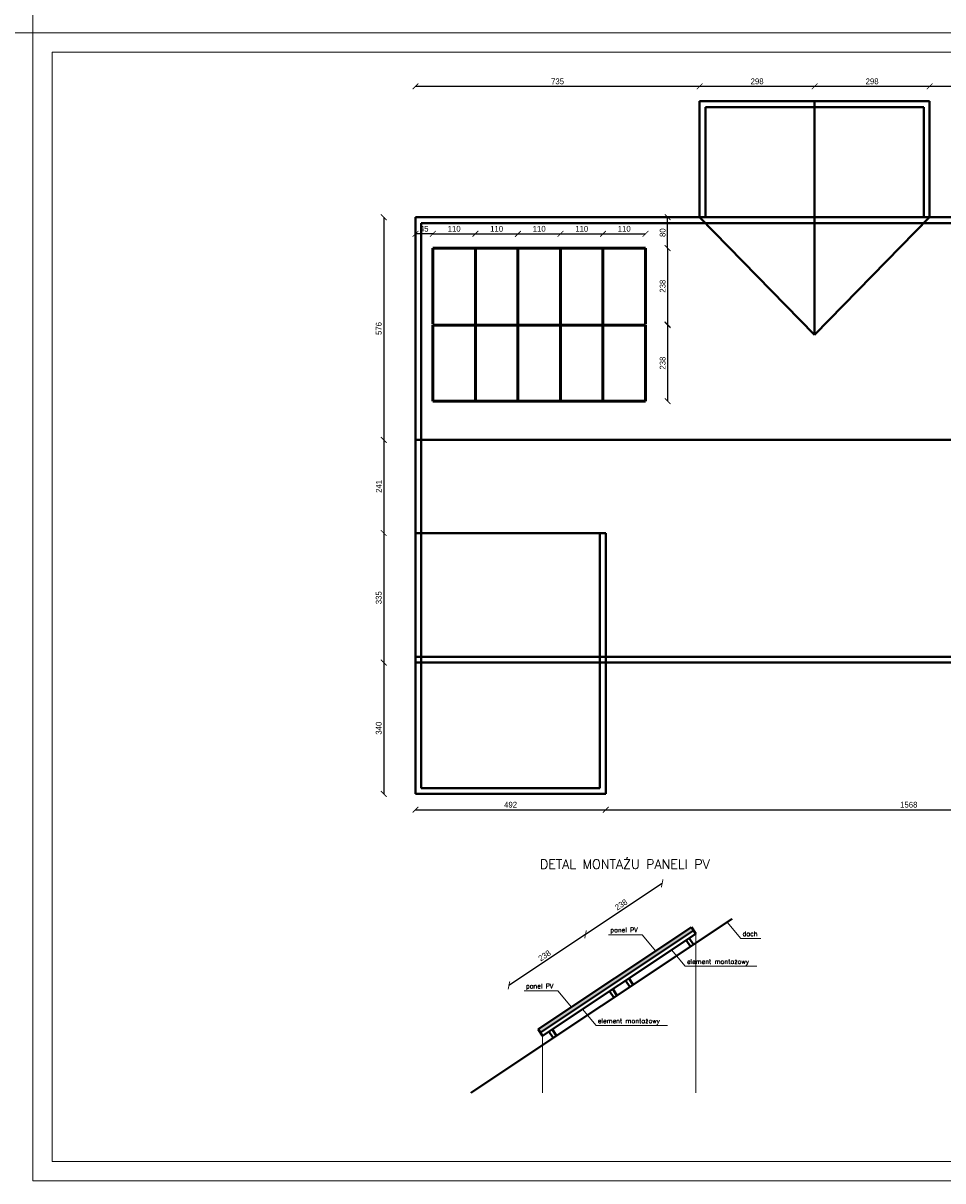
# Model space of a CAD drawing. Header units: millimetres. Extents: x 0 to 152651, y 46550 to 81081.
# Tile 21 of 109: x 124456 to 126835, y 75141 to 78136. Entities that reach past the tile are written whole.
import ezdxf

# ---------------------------------------------------------------- set-up
doc = ezdxf.new("R2010")
doc.units = ezdxf.units.MM
for name, color, linetype, lineweight in [('cienka', 3, 'Continuous', 18), ('gruba', 1, 'Continuous', 40), ('stolarka', 2, 'Continuous', 50), ('wymiary', 252, 'Continuous', 15)]:
    doc.layers.add(name, color=color, linetype=linetype, lineweight=lineweight)
doc.styles.add('ROMANS1', font='romans.shx', dxfattribs={"height": 15})
doc.styles.get("Standard").update_dxf_attribs({"font": 'GOTHIC.TTF'})
doc.dimstyles.new('secemin', dxfattribs={"dimtxt": 15, "dimasz": 15, "dimexe": 1.25, "dimexo": 0.625, "dimgap": 5, "dimtad": 1, "dimdec": 0, "dimtxsty": 'Standard', "dimblk": 'ARCHTICK', "dimcen": 0, "dimse1": 1, "dimse2": 1, "dimclrt": 256, "dimadec": 0, "dimazin": 0, "dimtfac": 1, "dimtdec": 0, "dimtmove": 0, "dimatfit": 3, "dimfxl": 1, "dimtfillclr": 250, "dimarcsym": 1})

# ---------------------------------------------------------------- blocks, each defined once
blk = doc.blocks.new('_ArchTick')
at = {"color": 0, "linetype": 'ByBlock', "const_width": 0.15}
blk.add_lwpolyline([(-0.5, -0.5), (0.5, 0.5)], dxfattribs=at)
blk = doc.blocks.new('*D1079')
at = {"layer": 'Defpoints', "color": 0, "transparency": 16777216}
for p in [(125471, 76142.4), (125963, 76142.4), (125963, 76101.6)]:
    blk.add_point(p, dxfattribs=at)
at = {"layer": 'wymiary', "color": 0, "lineweight": -2, "transparency": 16777216}
blk.add_line((125471, 76101.6), (125963, 76101.6), dxfattribs=at)
at = {"layer": 'wymiary', "color": 0, "lineweight": -2, "transparency": 16777216, "xscale": 15, "yscale": 15, "zscale": 15, "rotation": 180}
blk.add_blockref('_ArchTick', (125471, 76101.6), dxfattribs=at)
at = {"layer": 'wymiary', "color": 0, "lineweight": -2, "transparency": 16777216, "xscale": 15, "yscale": 15, "zscale": 15}
blk.add_blockref('_ArchTick', (125963, 76101.6), dxfattribs=at)
at = {"layer": 'wymiary', "transparency": 16777216, "insert": (125717, 76114.4), "char_height": 15, "attachment_point": 5}
blk.add_mtext('492', dxfattribs=at)
blk = doc.blocks.new('*D1080')
at = {"layer": 'Defpoints', "color": 0, "transparency": 16777216}
for p in [(127531, 76482.4), (125963, 76142.4), (127531, 76101.6)]:
    blk.add_point(p, dxfattribs=at)
at = {"layer": 'wymiary', "color": 0, "lineweight": -2, "transparency": 16777216}
blk.add_line((125963, 76101.6), (127531, 76101.6), dxfattribs=at)
at = {"layer": 'wymiary', "color": 0, "lineweight": -2, "transparency": 16777216, "xscale": 15, "yscale": 15, "zscale": 15, "rotation": 180}
blk.add_blockref('_ArchTick', (125963, 76101.6), dxfattribs=at)
at = {"layer": 'wymiary', "color": 0, "lineweight": -2, "transparency": 16777216, "xscale": 15, "yscale": 15, "zscale": 15}
blk.add_blockref('_ArchTick', (127531, 76101.6), dxfattribs=at)
at = {"layer": 'wymiary', "transparency": 16777216, "insert": (126747, 76114.4), "char_height": 15, "attachment_point": 5}
blk.add_mtext('1568', dxfattribs=at)
blk = doc.blocks.new('*D1081')
at = {"layer": 'Defpoints', "color": 0, "transparency": 16777216}
for p in [(125963, 76482.4), (127650.1, 76482.4), (125963, 76142.4)]:
    blk.add_point(p, dxfattribs=at)
at = {"layer": 'wymiary', "color": 0, "lineweight": -2, "transparency": 16777216}
blk.add_line((127650.1, 76142.4), (127650.1, 76482.4), dxfattribs=at)
at = {"layer": 'wymiary', "color": 0, "lineweight": -2, "transparency": 16777216, "xscale": 15, "yscale": 15, "zscale": 15}
for p, rotation in [((127650.1, 76482.4), 90), ((127650.1, 76142.4), 270)]:
    blk.add_blockref('_ArchTick', p, dxfattribs=dict(at, rotation=rotation))
at = {"layer": 'wymiary', "transparency": 16777216, "insert": (127637.3, 76312.4), "char_height": 15, "attachment_point": 5, "rotation": 90}
blk.add_mtext('340', dxfattribs=at)
blk = doc.blocks.new('*D1082')
at = {"layer": 'Defpoints', "color": 0, "transparency": 16777216}
for p in [(127531, 77058.4), (127650.1, 77058.4), (125963, 76482.4)]:
    blk.add_point(p, dxfattribs=at)
at = {"layer": 'wymiary', "color": 0, "lineweight": -2, "transparency": 16777216}
blk.add_line((127650.1, 76482.4), (127650.1, 77058.4), dxfattribs=at)
at = {"layer": 'wymiary', "color": 0, "lineweight": -2, "transparency": 16777216, "xscale": 15, "yscale": 15, "zscale": 15}
for p, rotation in [((127650.1, 77058.4), 90), ((127650.1, 76482.4), 270)]:
    blk.add_blockref('_ArchTick', p, dxfattribs=dict(at, rotation=rotation))
at = {"layer": 'wymiary', "transparency": 16777216, "insert": (127637.3, 76770.4), "char_height": 15, "attachment_point": 5, "rotation": 90}
blk.add_mtext('576', dxfattribs=at)
blk = doc.blocks.new('*D1084')
at = {"layer": 'Defpoints', "color": 0, "transparency": 16777216}
for p in [(126801, 77934.4), (127650.1, 77934.4), (127531, 77634.4)]:
    blk.add_point(p, dxfattribs=at)
at = {"layer": 'wymiary', "color": 0, "lineweight": -2, "transparency": 16777216}
blk.add_line((127650.1, 77634.4), (127650.1, 77934.4), dxfattribs=at)
at = {"layer": 'wymiary', "color": 0, "lineweight": -2, "transparency": 16777216, "xscale": 15, "yscale": 15, "zscale": 15}
for p, rotation in [((127650.1, 77934.4), 90), ((127650.1, 77634.4), 270)]:
    blk.add_blockref('_ArchTick', p, dxfattribs=dict(at, rotation=rotation))
at = {"layer": 'wymiary', "transparency": 16777216, "insert": (127637.3, 77784.4), "char_height": 15, "attachment_point": 5, "rotation": 90}
blk.add_mtext('300', dxfattribs=at)
blk = doc.blocks.new('*D1085')
at = {"layer": 'Defpoints', "color": 0, "transparency": 16777216}
for p in [(126801, 77972.9), (126801, 77634.4), (127531, 77634.4)]:
    blk.add_point(p, dxfattribs=at)
at = {"layer": 'wymiary', "color": 0, "lineweight": -2, "transparency": 16777216}
blk.add_line((127531, 77972.9), (126801, 77972.9), dxfattribs=at)
at = {"layer": 'wymiary', "color": 0, "lineweight": -2, "transparency": 16777216, "xscale": 15, "yscale": 15, "zscale": 15, "rotation": 180}
blk.add_blockref('_ArchTick', (126801, 77972.9), dxfattribs=at)
at = {"layer": 'wymiary', "color": 0, "lineweight": -2, "transparency": 16777216, "xscale": 15, "yscale": 15, "zscale": 15}
blk.add_blockref('_ArchTick', (127531, 77972.9), dxfattribs=at)
at = {"layer": 'wymiary', "transparency": 16777216, "insert": (127166, 77985.8), "char_height": 15, "attachment_point": 5}
blk.add_mtext('730', dxfattribs=at)
blk = doc.blocks.new('*D1086')
at = {"layer": 'Defpoints', "color": 0, "transparency": 16777216}
for p in [(126503.5, 77972.9), (126503.5, 77934.4), (126801, 77634.4)]:
    blk.add_point(p, dxfattribs=at)
at = {"layer": 'wymiary', "color": 0, "lineweight": -2, "transparency": 16777216}
blk.add_line((126801, 77972.9), (126503.5, 77972.9), dxfattribs=at)
at = {"layer": 'wymiary', "color": 0, "lineweight": -2, "transparency": 16777216, "xscale": 15, "yscale": 15, "zscale": 15, "rotation": 180}
blk.add_blockref('_ArchTick', (126503.5, 77972.9), dxfattribs=at)
at = {"layer": 'wymiary', "color": 0, "lineweight": -2, "transparency": 16777216, "xscale": 15, "yscale": 15, "zscale": 15}
blk.add_blockref('_ArchTick', (126801, 77972.9), dxfattribs=at)
at = {"layer": 'wymiary', "transparency": 16777216, "insert": (126652.2, 77985.8), "char_height": 15, "attachment_point": 5}
blk.add_mtext('298', dxfattribs=at)
blk = doc.blocks.new('*D1087')
at = {"layer": 'Defpoints', "color": 0, "transparency": 16777216}
for p in [(126206, 77972.9), (126206, 77934.4), (126503.5, 77934.4)]:
    blk.add_point(p, dxfattribs=at)
at = {"layer": 'wymiary', "color": 0, "lineweight": -2, "transparency": 16777216}
blk.add_line((126503.5, 77972.9), (126206, 77972.9), dxfattribs=at)
at = {"layer": 'wymiary', "color": 0, "lineweight": -2, "transparency": 16777216, "xscale": 15, "yscale": 15, "zscale": 15, "rotation": 180}
blk.add_blockref('_ArchTick', (126206, 77972.9), dxfattribs=at)
at = {"layer": 'wymiary', "color": 0, "lineweight": -2, "transparency": 16777216, "xscale": 15, "yscale": 15, "zscale": 15}
blk.add_blockref('_ArchTick', (126503.5, 77972.9), dxfattribs=at)
at = {"layer": 'wymiary', "transparency": 16777216, "insert": (126354.7, 77985.8), "char_height": 15, "attachment_point": 5}
blk.add_mtext('298', dxfattribs=at)
blk = doc.blocks.new('*D1088')
at = {"layer": 'Defpoints', "color": 0, "transparency": 16777216}
for p in [(125471, 77972.9), (126206, 77934.4), (125471, 77634.4)]:
    blk.add_point(p, dxfattribs=at)
at = {"layer": 'wymiary', "color": 0, "lineweight": -2, "transparency": 16777216}
blk.add_line((126206, 77972.9), (125471, 77972.9), dxfattribs=at)
at = {"layer": 'wymiary', "color": 0, "lineweight": -2, "transparency": 16777216, "xscale": 15, "yscale": 15, "zscale": 15, "rotation": 180}
blk.add_blockref('_ArchTick', (125471, 77972.9), dxfattribs=at)
at = {"layer": 'wymiary', "color": 0, "lineweight": -2, "transparency": 16777216, "xscale": 15, "yscale": 15, "zscale": 15}
blk.add_blockref('_ArchTick', (126206, 77972.9), dxfattribs=at)
at = {"layer": 'wymiary', "transparency": 16777216, "insert": (125838.5, 77985.8), "char_height": 15, "attachment_point": 5}
blk.add_mtext('735', dxfattribs=at)
blk = doc.blocks.new('*D1026')
at = {"layer": 'Defpoints', "color": 0, "transparency": 16777216}
for p in [(125428.9, 77634.4), (125388.8, 77058.4), (125428.9, 77058.4)]:
    blk.add_point(p, dxfattribs=at)
at = {"layer": 'wymiary', "color": 0, "lineweight": -2, "transparency": 16777216}
blk.add_line((125388.8, 77634.4), (125388.8, 77058.4), dxfattribs=at)
at = {"layer": 'wymiary', "color": 0, "lineweight": -2, "transparency": 16777216, "xscale": 15, "yscale": 15, "zscale": 15}
for p, rotation in [((125388.8, 77634.4), 90), ((125388.8, 77058.4), 270)]:
    blk.add_blockref('_ArchTick', p, dxfattribs=dict(at, rotation=rotation))
at = {"layer": 'wymiary', "transparency": 16777216, "insert": (125375.9, 77346.4), "char_height": 15, "attachment_point": 5, "rotation": 90}
blk.add_mtext('576', dxfattribs=at)
blk = doc.blocks.new('*D1027')
at = {"layer": 'Defpoints', "color": 0, "transparency": 16777216}
for p in [(125428.9, 77058.4), (125388.8, 76817.4), (125428.9, 76817.4)]:
    blk.add_point(p, dxfattribs=at)
at = {"layer": 'wymiary', "color": 0, "lineweight": -2, "transparency": 16777216}
blk.add_line((125388.8, 77058.4), (125388.8, 76817.4), dxfattribs=at)
at = {"layer": 'wymiary', "color": 0, "lineweight": -2, "transparency": 16777216, "xscale": 15, "yscale": 15, "zscale": 15}
for p, rotation in [((125388.8, 77058.4), 90), ((125388.8, 76817.4), 270)]:
    blk.add_blockref('_ArchTick', p, dxfattribs=dict(at, rotation=rotation))
at = {"layer": 'wymiary', "transparency": 16777216, "insert": (125376.1, 76937.9), "char_height": 15, "attachment_point": 5, "rotation": 90}
blk.add_mtext('241', dxfattribs=at)
blk = doc.blocks.new('*D1028')
at = {"layer": 'Defpoints', "color": 0, "transparency": 16777216}
for p in [(125428.9, 76817.4), (125388.8, 76482.4), (125428.9, 76482.4)]:
    blk.add_point(p, dxfattribs=at)
at = {"layer": 'wymiary', "color": 0, "lineweight": -2, "transparency": 16777216}
blk.add_line((125388.8, 76817.4), (125388.8, 76482.4), dxfattribs=at)
at = {"layer": 'wymiary', "color": 0, "lineweight": -2, "transparency": 16777216, "xscale": 15, "yscale": 15, "zscale": 15}
for p, rotation in [((125388.8, 76817.4), 90), ((125388.8, 76482.4), 270)]:
    blk.add_blockref('_ArchTick', p, dxfattribs=dict(at, rotation=rotation))
at = {"layer": 'wymiary', "transparency": 16777216, "insert": (125375.9, 76649.9), "char_height": 15, "attachment_point": 5, "rotation": 90}
blk.add_mtext('335', dxfattribs=at)
blk = doc.blocks.new('*D1029')
at = {"layer": 'Defpoints', "color": 0, "transparency": 16777216}
for p in [(125428.9, 76482.4), (125388.8, 76142.4), (125428.9, 76142.4)]:
    blk.add_point(p, dxfattribs=at)
at = {"layer": 'wymiary', "color": 0, "lineweight": -2, "transparency": 16777216}
blk.add_line((125388.8, 76482.4), (125388.8, 76142.4), dxfattribs=at)
at = {"layer": 'wymiary', "color": 0, "lineweight": -2, "transparency": 16777216, "xscale": 15, "yscale": 15, "zscale": 15}
for p, rotation in [((125388.8, 76482.4), 90), ((125388.8, 76142.4), 270)]:
    blk.add_blockref('_ArchTick', p, dxfattribs=dict(at, rotation=rotation))
at = {"layer": 'wymiary', "transparency": 16777216, "insert": (125375.9, 76312.4), "char_height": 15, "attachment_point": 5, "rotation": 90}
blk.add_mtext('340', dxfattribs=at)
blk = doc.blocks.new('*D1089')
at = {"layer": 'Defpoints', "color": 0, "transparency": 16777216}
for p in [(125910.9, 75779.2), (125986.6, 75665.5), (125788.5, 75533.6)]:
    blk.add_point(p, dxfattribs=at)
at = {"layer": 'wymiary', "color": 0, "lineweight": -2, "transparency": 16777216}
blk.add_line((125712.8, 75647.3), (125910.9, 75779.2), dxfattribs=at)
at = {"layer": 'wymiary', "color": 0, "lineweight": -2, "transparency": 16777216, "xscale": 15, "yscale": 15, "zscale": 15}
for p, rotation in [((125910.9, 75779.2), 33.6509310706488), ((125712.8, 75647.3), 213.6509310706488)]:
    blk.add_blockref('_ArchTick', p, dxfattribs=dict(at, rotation=rotation))
at = {"layer": 'wymiary', "transparency": 16777216, "insert": (125804.8, 75724), "char_height": 15, "attachment_point": 5, "rotation": 33.6509}
blk.add_mtext('238', dxfattribs=at)
blk = doc.blocks.new('*D1090')
at = {"layer": 'Defpoints', "color": 0, "transparency": 16777216}
for p in [(126109.1, 75911.1), (126184.8, 75797.4), (125986.6, 75665.5)]:
    blk.add_point(p, dxfattribs=at)
at = {"layer": 'wymiary', "color": 0, "lineweight": -2, "transparency": 16777216}
blk.add_line((125910.9, 75779.2), (126109.1, 75911.1), dxfattribs=at)
at = {"layer": 'wymiary', "color": 0, "lineweight": -2, "transparency": 16777216, "xscale": 15, "yscale": 15, "zscale": 15}
for p, rotation in [((126109.1, 75911.1), 33.65093107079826), ((125910.9, 75779.2), 213.6509310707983)]:
    blk.add_blockref('_ArchTick', p, dxfattribs=dict(at, rotation=rotation))
at = {"layer": 'wymiary', "transparency": 16777216, "insert": (126002.9, 75855.9), "char_height": 15, "attachment_point": 5, "rotation": 33.6509}
blk.add_mtext('238', dxfattribs=at)
blk = doc.blocks.new('*D1091')
at = {"layer": 'Defpoints', "color": 0, "transparency": 16777216}
for p in [(125626, 77591.4), (125516, 77554.4), (125626, 77554.4)]:
    blk.add_point(p, dxfattribs=at)
at = {"layer": 'wymiary', "color": 0, "lineweight": -2, "transparency": 16777216}
blk.add_line((125516, 77591.4), (125626, 77591.4), dxfattribs=at)
at = {"layer": 'wymiary', "color": 0, "lineweight": -2, "transparency": 16777216, "xscale": 15, "yscale": 15, "zscale": 15, "rotation": 180}
blk.add_blockref('_ArchTick', (125516, 77591.4), dxfattribs=at)
at = {"layer": 'wymiary', "color": 0, "lineweight": -2, "transparency": 16777216, "xscale": 15, "yscale": 15, "zscale": 15}
blk.add_blockref('_ArchTick', (125626, 77591.4), dxfattribs=at)
at = {"layer": 'wymiary', "transparency": 16777216, "insert": (125571, 77604.3), "char_height": 15, "attachment_point": 5}
blk.add_mtext('110', dxfattribs=at)
blk = doc.blocks.new('*D1092')
at = {"layer": 'Defpoints', "color": 0, "transparency": 16777216}
for p in [(125736, 77591.4), (125626, 77554.4), (125736, 77554.4)]:
    blk.add_point(p, dxfattribs=at)
at = {"layer": 'wymiary', "color": 0, "lineweight": -2, "transparency": 16777216}
blk.add_line((125626, 77591.4), (125736, 77591.4), dxfattribs=at)
at = {"layer": 'wymiary', "color": 0, "lineweight": -2, "transparency": 16777216, "xscale": 15, "yscale": 15, "zscale": 15, "rotation": 180}
blk.add_blockref('_ArchTick', (125626, 77591.4), dxfattribs=at)
at = {"layer": 'wymiary', "color": 0, "lineweight": -2, "transparency": 16777216, "xscale": 15, "yscale": 15, "zscale": 15}
blk.add_blockref('_ArchTick', (125736, 77591.4), dxfattribs=at)
at = {"layer": 'wymiary', "transparency": 16777216, "insert": (125681, 77604.3), "char_height": 15, "attachment_point": 5}
blk.add_mtext('110', dxfattribs=at)
blk = doc.blocks.new('*D1093')
at = {"layer": 'Defpoints', "color": 0, "transparency": 16777216}
for p in [(125846, 77591.4), (125736, 77554.4), (125846, 77554.4)]:
    blk.add_point(p, dxfattribs=at)
at = {"layer": 'wymiary', "color": 0, "lineweight": -2, "transparency": 16777216}
blk.add_line((125736, 77591.4), (125846, 77591.4), dxfattribs=at)
at = {"layer": 'wymiary', "color": 0, "lineweight": -2, "transparency": 16777216, "xscale": 15, "yscale": 15, "zscale": 15, "rotation": 180}
blk.add_blockref('_ArchTick', (125736, 77591.4), dxfattribs=at)
at = {"layer": 'wymiary', "color": 0, "lineweight": -2, "transparency": 16777216, "xscale": 15, "yscale": 15, "zscale": 15}
blk.add_blockref('_ArchTick', (125846, 77591.4), dxfattribs=at)
at = {"layer": 'wymiary', "transparency": 16777216, "insert": (125791, 77604.3), "char_height": 15, "attachment_point": 5}
blk.add_mtext('110', dxfattribs=at)
blk = doc.blocks.new('*D1094')
at = {"layer": 'Defpoints', "color": 0, "transparency": 16777216}
for p in [(125956, 77591.4), (125846, 77554.4), (125956, 77554.4)]:
    blk.add_point(p, dxfattribs=at)
at = {"layer": 'wymiary', "color": 0, "lineweight": -2, "transparency": 16777216}
blk.add_line((125846, 77591.4), (125956, 77591.4), dxfattribs=at)
at = {"layer": 'wymiary', "color": 0, "lineweight": -2, "transparency": 16777216, "xscale": 15, "yscale": 15, "zscale": 15, "rotation": 180}
blk.add_blockref('_ArchTick', (125846, 77591.4), dxfattribs=at)
at = {"layer": 'wymiary', "color": 0, "lineweight": -2, "transparency": 16777216, "xscale": 15, "yscale": 15, "zscale": 15}
blk.add_blockref('_ArchTick', (125956, 77591.4), dxfattribs=at)
at = {"layer": 'wymiary', "transparency": 16777216, "insert": (125901, 77604.3), "char_height": 15, "attachment_point": 5}
blk.add_mtext('110', dxfattribs=at)
blk = doc.blocks.new('*D1095')
at = {"layer": 'Defpoints', "color": 0, "transparency": 16777216}
for p in [(126066, 77591.4), (125956, 77554.4), (126066, 77554.4)]:
    blk.add_point(p, dxfattribs=at)
at = {"layer": 'wymiary', "color": 0, "lineweight": -2, "transparency": 16777216}
blk.add_line((125956, 77591.4), (126066, 77591.4), dxfattribs=at)
at = {"layer": 'wymiary', "color": 0, "lineweight": -2, "transparency": 16777216, "xscale": 15, "yscale": 15, "zscale": 15, "rotation": 180}
blk.add_blockref('_ArchTick', (125956, 77591.4), dxfattribs=at)
at = {"layer": 'wymiary', "color": 0, "lineweight": -2, "transparency": 16777216, "xscale": 15, "yscale": 15, "zscale": 15}
blk.add_blockref('_ArchTick', (126066, 77591.4), dxfattribs=at)
at = {"layer": 'wymiary', "transparency": 16777216, "insert": (126011, 77604.3), "char_height": 15, "attachment_point": 5}
blk.add_mtext('110', dxfattribs=at)
blk = doc.blocks.new('*D1096')
at = {"layer": 'Defpoints', "color": 0, "transparency": 16777216}
for p in [(125471, 77591.4), (125471, 77554.4), (125516, 77554.4)]:
    blk.add_point(p, dxfattribs=at)
at = {"layer": 'wymiary', "color": 0, "lineweight": -2, "transparency": 16777216}
blk.add_line((125516, 77591.4), (125471, 77591.4), dxfattribs=at)
at = {"layer": 'wymiary', "color": 0, "lineweight": -2, "transparency": 16777216, "xscale": 15, "yscale": 15, "zscale": 15, "rotation": 180}
blk.add_blockref('_ArchTick', (125471, 77591.4), dxfattribs=at)
at = {"layer": 'wymiary', "color": 0, "lineweight": -2, "transparency": 16777216, "xscale": 15, "yscale": 15, "zscale": 15}
blk.add_blockref('_ArchTick', (125516, 77591.4), dxfattribs=at)
at = {"layer": 'wymiary', "transparency": 16777216, "insert": (125493.5, 77604.3), "char_height": 15, "attachment_point": 5}
blk.add_mtext('45', dxfattribs=at)
blk = doc.blocks.new('*D1097')
at = {"layer": 'Defpoints', "color": 0, "transparency": 16777216}
for p in [(125516, 77554.4), (125516, 77357.4), (126123.2, 77357.4)]:
    blk.add_point(p, dxfattribs=at)
at = {"layer": 'wymiary', "color": 0, "lineweight": -2, "transparency": 16777216}
blk.add_line((126123.2, 77554.4), (126123.2, 77357.4), dxfattribs=at)
at = {"layer": 'wymiary', "color": 0, "lineweight": -2, "transparency": 16777216, "xscale": 15, "yscale": 15, "zscale": 15}
for p, rotation in [((126123.2, 77554.4), 90), ((126123.2, 77357.4), 270)]:
    blk.add_blockref('_ArchTick', p, dxfattribs=dict(at, rotation=rotation))
at = {"layer": 'wymiary', "transparency": 16777216, "insert": (126110.3, 77455.9), "char_height": 15, "attachment_point": 5, "rotation": 90}
blk.add_mtext('238', dxfattribs=at)
blk = doc.blocks.new('*D1098')
at = {"layer": 'Defpoints', "color": 0, "transparency": 16777216}
for p in [(126066, 77355.4), (126066, 77158.4), (126123.2, 77158.4)]:
    blk.add_point(p, dxfattribs=at)
at = {"layer": 'wymiary', "color": 0, "lineweight": -2, "transparency": 16777216}
blk.add_line((126123.2, 77355.4), (126123.2, 77158.4), dxfattribs=at)
at = {"layer": 'wymiary', "color": 0, "lineweight": -2, "transparency": 16777216, "xscale": 15, "yscale": 15, "zscale": 15}
for p, rotation in [((126123.2, 77355.4), 90), ((126123.2, 77158.4), 270)]:
    blk.add_blockref('_ArchTick', p, dxfattribs=dict(at, rotation=rotation))
at = {"layer": 'wymiary', "transparency": 16777216, "insert": (126110.3, 77256.9), "char_height": 15, "attachment_point": 5, "rotation": 90}
blk.add_mtext('238', dxfattribs=at)
blk = doc.blocks.new('*D1099')
at = {"layer": 'Defpoints', "color": 0, "transparency": 16777216}
for p in [(126066, 77634.4), (126123.2, 77634.4), (126066, 77554.4)]:
    blk.add_point(p, dxfattribs=at)
at = {"layer": 'wymiary', "color": 0, "lineweight": -2, "transparency": 16777216}
blk.add_line((126123.2, 77554.4), (126123.2, 77634.4), dxfattribs=at)
at = {"layer": 'wymiary', "color": 0, "lineweight": -2, "transparency": 16777216, "xscale": 15, "yscale": 15, "zscale": 15}
for p, rotation in [((126123.2, 77634.4), 90), ((126123.2, 77554.4), 270)]:
    blk.add_blockref('_ArchTick', p, dxfattribs=dict(at, rotation=rotation))
at = {"layer": 'wymiary', "transparency": 16777216, "insert": (126110.3, 77594.4), "char_height": 15, "attachment_point": 5, "rotation": 90}
blk.add_mtext('80', dxfattribs=at)

msp = doc.modelspace()

# ---------------------------------------------------------------- hatches: boundary and pattern name
at = {"layer": 'gruba'}
h = msp.add_hatch(color=256, dxfattribs=at)
h.dxf.hatch_style = 1
h.paths.add_polyline_path([(126190.305, 75789.032), (126184.764, 75797.356), (125788.527, 75533.59), (125794.069, 75525.265)])

# ---------------------------------------------------------------- linework, layer by layer
at = {"layer": 'cienka'}
for p, q in [((124481.116, 78111.419), (124481.116, 81081.419)), ((124481.116, 81081.419), (124481.116, 78111.419)), ((124481.116, 78111.419), (122381.116, 78111.419)), ((128681.116, 78111.419), (124481.116, 78111.419)), ((124481.116, 75141.419), (124481.116, 78111.419)), ((124481.116, 78111.419), (128681.116, 78111.419)), ((124531.116, 75191.419), (124531.116, 78061.419)), ((124531.116, 78061.419), (128631.116, 78061.419)), ((126312.545, 75768.417), (126277.128, 75810.789)), ((125970.37, 75778.087), (126057.156, 75778.087)), ((126057.156, 75778.087), (126092.573, 75735.714)), ((126195.846, 75780.708), (126195.846, 75369.472)), ((126312.545, 75768.417), (126364.046, 75768.417)), ((126168.475, 75696.539), (126133.058, 75738.911)), ((126168.475, 75696.539), (126353.575, 75696.539)), ((125752.126, 75633.079), (125838.912, 75633.079)), ((125838.912, 75633.079), (125874.329, 75590.706)), ((125938.07, 75543.162), (125902.653, 75585.535)), ((125938.07, 75543.162), (126123.17, 75543.162)), ((125799.61, 75516.941), (125799.61, 75369.472)), ((128631.116, 75191.419), (124531.116, 75191.419)), ((128681.116, 75141.419), (124481.116, 75141.419))]:
    msp.add_line(p, q, dxfattribs=at)
at = {"layer": 'gruba'}
for p, q in [((126205.968, 77634.35), (126205.968, 77934.35)), ((126205.968, 77934.35), (126800.968, 77934.35)), ((126503.468, 77330.507), (126503.468, 77934.35)), ((126800.968, 77934.35), (126800.968, 77634.35)), ((126220.968, 77634.35), (126220.968, 77919.35)), ((126220.968, 77919.35), (126785.968, 77919.35)), ((126785.968, 77919.35), (126785.968, 77634.35)), ((125470.968, 77634.35), (127530.968, 77634.35)), ((125470.968, 77634.35), (125470.968, 76142.35)), ((126503.468, 77330.507), (126205.968, 77634.35)), ((126503.468, 77330.507), (126800.968, 77634.35)), ((125485.968, 77619.35), (127515.968, 77619.35)), ((125485.968, 77619.35), (125485.968, 76157.35)), ((125470.968, 77058.35), (127530.968, 77058.35)), ((125470.968, 76817.35), (125962.968, 76817.35)), ((125947.968, 76157.35), (125947.968, 76817.35)), ((125962.968, 76142.35), (125962.968, 76817.35)), ((126209.262, 76497.35), (125470.968, 76497.35)), ((127515.968, 76497.35), (126209.262, 76497.35)), ((125485.968, 76482.35), (125470.968, 76482.35)), ((126209.262, 76482.35), (125485.968, 76482.35)), ((127530.968, 76482.35), (126209.262, 76482.35)), ((125470.968, 76142.35), (125962.968, 76142.35)), ((125485.968, 76157.35), (125947.968, 76157.35)), ((125614.172, 75369.472), (126290.172, 75819.472)), ((125788.527, 75533.59), (126184.764, 75797.356)), ((125794.069, 75525.265), (126190.305, 75789.032)), ((125799.61, 75516.941), (126195.846, 75780.708)), ((126195.846, 75780.708), (126184.764, 75797.356)), ((126181.956, 75747.435), (126170.873, 75764.084)), ((126190.28, 75752.977), (126179.198, 75769.625)), ((126025.459, 75643.259), (126014.377, 75659.907)), ((126033.784, 75648.8), (126022.701, 75665.448)), ((125983.838, 75615.552), (125972.755, 75632.201)), ((125992.162, 75621.093), (125981.08, 75637.742)), ((125799.61, 75516.941), (125788.527, 75533.59)), ((125835.666, 75516.917), (125824.583, 75533.565)), ((125827.341, 75511.375), (125816.259, 75528.024))]:
    msp.add_line(p, q, dxfattribs=at)
at = {"layer": 'stolarka'}
for p, q in [((125515.968, 77554.35), (126065.968, 77554.35)), ((125515.968, 77554.35), (125515.968, 77357.35)), ((125625.968, 77554.35), (125625.968, 77357.35)), ((125735.968, 77554.35), (125735.968, 77357.35)), ((125845.968, 77554.35), (125845.968, 77357.35)), ((125955.968, 77554.35), (125955.968, 77357.35)), ((126065.968, 77554.35), (126065.968, 77357.35)), ((125515.968, 77355.35), (125515.968, 77158.35)), ((125515.968, 77355.35), (126065.968, 77355.35)), ((125625.968, 77355.35), (125625.968, 77158.35)), ((125735.968, 77355.35), (125735.968, 77158.35)), ((125845.968, 77355.35), (125845.968, 77158.35)), ((125955.968, 77355.35), (125955.968, 77158.35)), ((126065.968, 77355.35), (126065.968, 77158.35)), ((125515.968, 77158.35), (126065.968, 77158.35))]:
    msp.add_line(p, q, dxfattribs=at)

# ---------------------------------------------------------------- texts
at = {"layer": 'cienka', "attachment_point": 1, "style": 'ROMANS1'}
for s, insert, char_height, width in [('DETAL MONTAŻU PANELI PV', (125792.987, 75972.647), 24, 724.80663), ('panel PV', (125975.029, 75796.429), 12, 362.40331), ('dach', (126317.204, 75786.759), 12, 362.40331), ('element montażowy', (126173.135, 75714.881), 12, 362.40331), ('panel PV', (125756.785, 75651.421), 12, 362.40331), ('element montażowy', (125942.73, 75561.505), 12, 362.40331)]:
    msp.add_mtext(s, dxfattribs=dict(at, insert=insert, char_height=char_height, width=width))

# ---------------------------------------------------------------- dimensions: what is measured, and where the dimension line sits
at = {"layer": 'wymiary'}
for base, p1, p2, picture, middle in [((125470.968, 77972.9), (126205.968, 77934.35), (125470.968, 77634.35), '*D1088', (125838.468, 77985.777)), ((126205.968033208, 77972.899786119), (126503.468033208, 77934.350348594), (126205.968033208, 77934.350348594), '*D1087', (126354.718033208, 77985.777080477)), ((126503.468033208, 77972.899786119), (126800.968033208, 77634.350348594), (126503.468033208, 77934.350348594), '*D1086', (126652.218033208, 77985.777080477)), ((125735.968, 77591.383), (125625.968, 77554.35), (125735.968, 77554.35), '*D1092', (125680.968, 77604.26)), ((125845.968, 77591.383), (125735.968, 77554.35), (125845.968, 77554.35), '*D1093', (125790.968, 77604.26)), ((125955.968, 77591.383), (125845.968, 77554.35), (125955.968, 77554.35), '*D1094', (125900.968, 77604.26)), ((126065.968, 77591.383), (125955.968, 77554.35), (126065.968, 77554.35), '*D1095', (126010.968, 77604.26)), ((127530.968, 76101.561), (125962.968, 76142.35), (127530.968, 76482.35), '*D1080', (126746.968, 76114.439))]:
    dim = msp.add_linear_dim(base=base, p1=p1, p2=p2, dimstyle='secemin', override={"dimtmove": 1}, dxfattribs=at)
    dim.commit()
    dim.dimension.update_dxf_attribs({"geometry": picture, "text_midpoint": middle})
for base, p1, p2, picture, middle in [((126800.968, 77972.9), (127530.968, 77634.35), (126800.968, 77634.35), '*D1085', (127165.968, 77985.777)), ((125470.968, 77591.383), (125515.968, 77554.35), (125470.968, 77554.35), '*D1096', (125493.468, 77604.26)), ((125625.968, 77591.383), (125515.968, 77554.35), (125625.968, 77554.35), '*D1091', (125570.968, 77604.26)), ((125962.968, 76101.561), (125470.968, 76142.35), (125962.968, 76142.35), '*D1079', (125716.968, 76114.439))]:
    dim = msp.add_linear_dim(base=base, p1=p1, p2=p2, dimstyle='secemin', dxfattribs=at)
    dim.commit()
    dim.dimension.update_dxf_attribs({"geometry": picture, "text_midpoint": middle})
for base, p1, p2, angle, picture, middle in [((127650.131, 77934.35), (127530.968, 77634.35), (126800.968, 77934.35), 90, '*D1084', (127637.254, 77784.35)), ((125388.817, 76817.35), (125428.93, 77058.35), (125428.93, 76817.35), 90, '*D1027', (125376.128, 76937.85)), ((127650.131, 77058.35), (125962.968, 76482.35), (127530.968, 77058.35), 90, '*D1082', (127637.254, 76770.35)), ((125388.817, 76482.35), (125428.93, 76817.35), (125428.93, 76482.35), 90, '*D1028', (125375.94, 76649.85)), ((125388.817, 76142.35), (125428.93, 76482.35), (125428.93, 76142.35), 90, '*D1029', (125375.94, 76312.35)), ((126109.065, 75911.072), (125986.646, 75665.473), (126184.764, 75797.356), 213.650931, '*D1090', (126002.87, 75855.85))]:
    dim = msp.add_linear_dim(base=base, p1=p1, p2=p2, angle=angle, dimstyle='secemin', override={"dimtmove": 1}, dxfattribs=at)
    dim.commit()
    dim.dimension.update_dxf_attribs({"geometry": picture, "text_midpoint": middle})
for base, p1, p2, picture, middle in [((125388.817, 77058.35), (125428.93, 77634.35), (125428.93, 77058.35), '*D1026', (125375.94, 77346.35)), ((126123.215, 77634.35), (126065.968, 77554.35), (126065.968, 77634.35), '*D1099', (126110.338, 77594.35)), ((127650.131, 76482.35), (125962.968, 76142.35), (125962.968, 76482.35), '*D1081', (127637.254, 76312.35))]:
    dim = msp.add_linear_dim(base=base, p1=p1, p2=p2, angle=90, dimstyle='secemin', dxfattribs=at)
    dim.commit()
    dim.dimension.update_dxf_attribs({"geometry": picture, "text_midpoint": middle})
for base, p1, p2, picture, middle in [((126123.215, 77357.35), (125515.968, 77554.35), (125515.968, 77357.35), '*D1097', (126110.338, 77455.85)), ((126123.215, 77158.35), (126065.968, 77355.35), (126065.968, 77158.35), '*D1098', (126110.338, 77256.85))]:
    dim = msp.add_linear_dim(base=base, p1=p1, p2=p2, angle=90, text='238', dimstyle='secemin', dxfattribs=at)
    dim.commit()
    dim.dimension.update_dxf_attribs({"geometry": picture, "text_midpoint": middle})
dim = msp.add_aligned_dim(p1=(125788.527, 75533.59), p2=(125986.646, 75665.473), distance=136.607, dimstyle='secemin', dxfattribs=at)
dim.commit()
dim.dimension.update_dxf_attribs({"geometry": '*D1089', "text_midpoint": (125804.752, 75723.967)})

doc.saveas('drawing.dxf')
